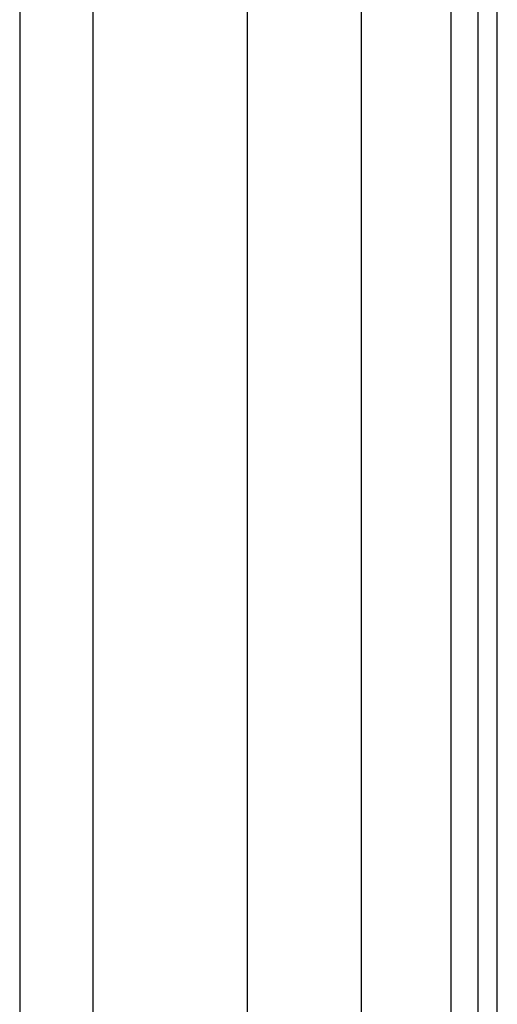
# Model space of a CAD drawing. Header units: inches. Extents: x 10 to 196, y 10 to 109.
# Tile 103 of 239: x 32.61 to 34.26, y 42.13 to 45.54. Entities that reach past the tile are written whole.
import ezdxf

# ---------------------------------------------------------------- set-up
doc = ezdxf.new("R2010")
doc.units = ezdxf.units.IN
doc.header["$MEASUREMENT"] = 0
doc.layers.add('Visible Edges(ANSI)', color=7, linetype='Continuous', lineweight=25)
doc.layers.add('Visible Tangent Edges(ANSI)', color=7, linetype='Continuous', lineweight=25)

msp = doc.modelspace()

# ---------------------------------------------------------------- linework, layer by layer
at = {"layer": 'Visible Edges(ANSI)'}
for p, q in [((33.3976, 39.23), (33.3976, 55.4591)), ((33.7913, 54.645), (33.7913, 40.044)), ((34.1957, 54.302), (34.1957, 40.387)), ((34.2637, 40.387), (34.2637, 54.302)), ((32.6077, 45.9305), (32.6077, 41.6649)), ((32.8619, 45.8445), (32.8619, 41.7509))]:
    msp.add_line(p, q, dxfattribs=at)
at = {"layer": 'Visible Tangent Edges(ANSI)'}
msp.add_line((34.1027, 54.3734), (34.1027, 40.3157), dxfattribs=at)

doc.saveas('drawing.dxf')
